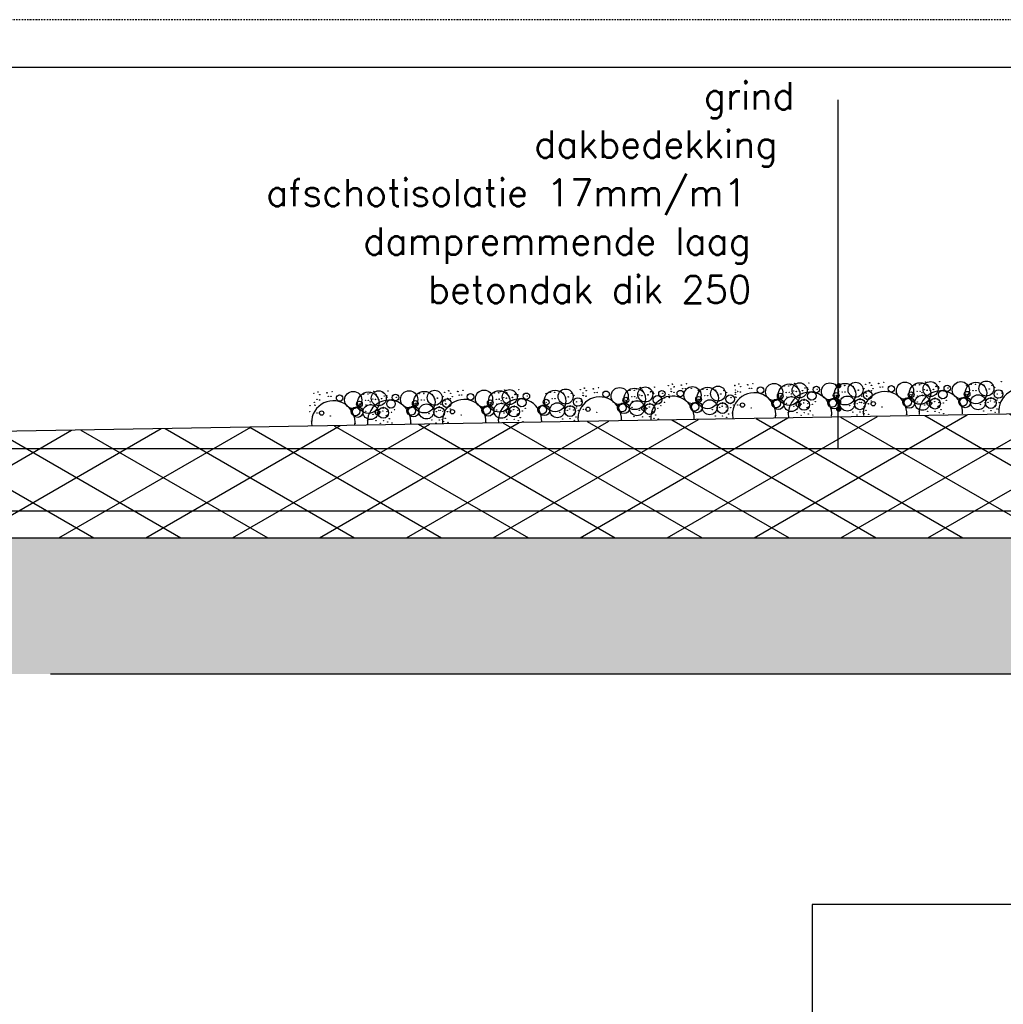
# Model space of a CAD drawing. Extents: x 0 to 297174, y -27731 to 163980.
# Tile 21 of 152: x 179307 to 181118, y -15995 to -14182. Entities that reach past the tile are written whole.
import ezdxf

# ---------------------------------------------------------------- set-up
doc = ezdxf.new("R2010")
doc.units = 0
doc.header["$LTSCALE"] = 5
doc.header["$MEASUREMENT"] = 0
doc.linetypes.add('DASHDOT', pattern=[1, 0.5, -0.25, 0, -0.25])
doc.linetypes.add('DD1', pattern=[2.66667, 1.66667, -0.5, 0, -0.5])
doc.layers.get('0').update_dxf_attribs({"linetype": 'CONTINUOUS'})
for name, color, linetype in [('A--01A1_ACEER', 1, 'CONTINUOUS'), ('A--A21--_F-23-', 9, 'CONTINUOUS'), ('A--A23--_F--3-', 9, 'CONTINUOUS'), ('A--L13D3_VLOEREN', 3, 'CONTINUOUS'), ('A--L21--', 3, 'CONTINUOUS'), ('A--L21--_F-23-', 4, 'CONTINUOUS'), ('A--T$1A-_F123_20', 1, 'CONTINUOUS'), ('A--T01A-25_TEKST', 2, 'CONTINUOUS'), ('STRAMIEN', 8, 'DD1')]:
    doc.layers.add(name, color=color, linetype=linetype)
doc.styles.add('HIEMSTRA', font='romans.shx')

msp = doc.modelspace()

# ---------------------------------------------------------------- hatches: boundary and pattern name
at = {"layer": 'A--A21--_F-23-'}
h = msp.add_hatch(dxfattribs=at)
h.set_pattern_fill('ALFAISO', color=256, scale=80, angle=270, style=0)
h.set_pattern_definition([(210, (347251.225, -117932.34), (-40, 69.282032), []), (150, (347251.225, -117932.34), (40, 69.282032), [])])
h.paths.add_polyline_path([(182244.4, -14889.7), (177388.9, -14972.3), (171968.5, -14873.1), (166588.9, -14972.5), (163120.7, -14873.1), (163120.6, -15136.5), (182243.9, -15136.4)])
at = {"layer": 'A--A23--_F--3-'}
h = msp.add_hatch(dxfattribs=at)
h.set_pattern_fill('ALFABET', color=256, scale=20, angle=1, style=0, pattern_type=2)
h.set_pattern_definition([(134, (225108.11, -110893.12), (86.32078, 83.359), []), (129, (225108.11, -110893.12), (-143.64922, -10.04493), [15, -165]), (184, (225108.11, -110893.12), (30.37155, 149.9312), [12, -132]), (78.5486, (225096.14, -110893.96), (-113.27778, 139.88618), [12.74804, -140.22842]), (132.8158, (225108.81, -110853.13), (-213.99344, -29.37358), [22.5, -247.5]), (82.3644, (225090.98, -110855.57), (-183.50393, 198.05632), [19.12206, -210.3426]), (187.8158, (225108.8, -110853.13), (-183.50378, 198.05647), [18, -198]), (158, (225088.64, -110862.78), (-120.76856, -78.42802), [15, -165]), (213, (225088.64, -110862.78), (-46.12453, 145.8572), [12, -132]), (107.5486, (225078.58, -110869.31), (-166.89315, 67.42906), [12.74804, -140.22842]), (141.5, (225108.113, -110893.12), (-1.26964, 66.611074), [0, -130.4, 0, -134, 0, -132.5]), (171.5, (225108.11, -110893.12), (-51.229207, 79.788568), [0, -76.4, 0, -127.4, 0, -50.5]), (211.5, (225152.706, -110893.9), (-106.826954, -2.64699), [0, -50, 0, -156, 0, -207]), (221.5, (225172.7, -110894.25), (-116.270055, 22.05355), [0, -65, 0, -103.6, 0, -147]), (221.5, (225172.7, -110894.25), (-116.270055, 22.05355), [0, -65, 0, -103.6, 0, -147])])
edge = h.paths.add_edge_path()
edge.add_line((158943.9, -15387.2), (148563.9, -15387.2))
edge.add_line((148563.9, -15387.2), (148563.9, -15137.2))
edge.add_line((148563.9, -15137.2), (182238.9, -15137.2))
edge.add_line((182238.9, -15137.2), (182238.9, -15387.2))
edge.add_line((182238.9, -15387.2), (159513.9, -15387.2))

# ---------------------------------------------------------------- linework, layer by layer
for centre, radius in [((180983.9, -14862.4), 13.8), ((181000.8, -14848.9), 0.331), ((181039.7, -14864.4), 15.8), ((181086.8, -14861.4), 13.8), ((181114.1, -14848.8), 0.331), ((179882.1, -14866.9), 0.331), ((179921, -14882.4), 15.8), ((179968.1, -14879.4), 13.8), ((179958.9, -14866.5), 0.331), ((179959.2, -14867), 0.331), ((179985, -14865.9), 0.331), ((180023.9, -14881.4), 15.8), ((180051.8, -14886.5), 19.8), ((180071, -14878.4), 13.8), ((180096.9, -14865.2), 0.331), ((180097.2, -14865.7), 0.331), ((180113.4, -14866.7), 0.331), ((180113.7, -14867.2), 0.331), ((180123, -14864.6), 0.331), ((180161.9, -14880.1), 15.8), ((180189.8, -14885.2), 19.8), ((180192.5, -14867.2), 0.331), ((180209.1, -14877.1), 13.8), ((180199.8, -14864.2), 0.331), ((180200.1, -14864.7), 0.331), ((180216.3, -14865.7), 0.331), ((180216.6, -14866.2), 0.331), ((180225.9, -14863.6), 0.331), ((180292.7, -14884.2), 19.8), ((180312, -14876.1), 13.8), ((180339.2, -14863.5), 0.331), ((180346.5, -14860.5), 0.331), ((180346.8, -14861), 0.331), ((180349.8, -14865.6), 0.331), ((180350.1, -14865.4), 0.331), ((180363, -14861.9), 0.331), ((180363.3, -14862.4), 0.331), ((180372.6, -14859.9), 0.331), ((180386.5, -14871.9), 5.94), ((180411.5, -14875.3), 15.8), ((180439.4, -14880.5), 19.8), ((180430.3, -14864.7), 0.331), ((180430.4, -14864.6), 0.331), ((180430.6, -14864.6), 0.331), ((180438.5, -14864.5), 0.331), ((180438.6, -14864.5), 0.331), ((180442.1, -14862.5), 0.331), ((180458.7, -14872.3), 13.8), ((180449.4, -14859.5), 0.331), ((180449.7, -14860), 0.331), ((180452.7, -14864.6), 0.331), ((180453, -14864.4), 0.331), ((180453.8, -14866), 0.331), ((180465.9, -14860.9), 0.331), ((180466.2, -14861.4), 0.331), ((180469.1, -14866.6), 0.331), ((180475.5, -14858.9), 0.331), ((180489.4, -14870.9), 5.94), ((180501.2, -14856.2), 0.331), ((180506.1, -14862.1), 0.331), ((180506.2, -14866.8), 0.331), ((180506.7, -14867.3), 0.331), ((180508.5, -14853.3), 0.331), ((180508.8, -14853.8), 0.331), ((180511.8, -14858.4), 0.331), ((180512.1, -14858.2), 0.331), ((180523.2, -14870.7), 5.94), ((180524.9, -14854.7), 0.331), ((180525.2, -14855.2), 0.331), ((180527.7, -14861.6), 0.331), ((180545.6, -14873.7), 15.8), ((180532.4, -14861.5), 0.331), ((180534.6, -14852.7), 0.331), ((180543.4, -14861.2), 0.331), ((180573.5, -14878.9), 19.8), ((180556.6, -14865.5), 0.331), ((180564.3, -14863.1), 0.331), ((180564.5, -14863), 0.331), ((180564.7, -14863), 0.331), ((180572.6, -14862.9), 0.331), ((180572.7, -14862.9), 0.331), ((180592.7, -14870.7), 13.8), ((180587.8, -14864.4), 0.331), ((180603.1, -14865), 0.331), ((180623.6, -14855.8), 0.331), ((180624.9, -14864), 0.331), ((180629.1, -14866.9), 0.331), ((180630.9, -14852.8), 0.331), ((180631.2, -14853.3), 0.331), ((180634.2, -14858), 0.331), ((180634.5, -14857.8), 0.331), ((180647.3, -14854.3), 0.331), ((180647.6, -14854.8), 0.331), ((180650.1, -14861.2), 0.331), ((180654.8, -14861.1), 0.331), ((180657, -14852.2), 0.331), ((180670.8, -14864.3), 5.94), ((180665.8, -14860.7), 0.331), ((180695.9, -14867.7), 15.8), ((180723.7, -14872.8), 19.8), ((180714.6, -14857), 0.331), ((180714.8, -14857), 0.331), ((180715, -14856.9), 0.331), ((180722.8, -14856.9), 0.331), ((180723, -14856.8), 0.331), ((180726.5, -14854.8), 0.331), ((180743, -14864.7), 13.8), ((180732, -14865.8), 0.331), ((180733.7, -14851.8), 0.331), ((180734.1, -14852.3), 0.331), ((180736.7, -14866.9), 0.331), ((180737, -14866.7), 0.331), ((180737.1, -14856.9), 0.331), ((180737.4, -14856.8), 0.331), ((180738.1, -14858.3), 0.331), ((180742.8, -14867.1), 0.331), ((180747.9, -14865.3), 0.331), ((180748.3, -14865.5), 0.331), ((180750.2, -14853.3), 0.331), ((180750.5, -14853.8), 0.331), ((180753, -14860.2), 0.331), ((180757.7, -14860.1), 0.331), ((180765.5, -14874.8), 7.92), ((180758.5, -14862.7), 0.331), ((180758.5, -14862.7), 0.331), ((180759.9, -14851.2), 0.331), ((180773.7, -14863.2), 5.94), ((180768.7, -14859.7), 0.331), ((180775.2, -14862.7), 0.331), ((180798.7, -14866.7), 15.8), ((180826.6, -14871.8), 19.8), ((180817.5, -14856), 0.331), ((180817.7, -14856), 0.331), ((180817.9, -14855.9), 0.331), ((180825.7, -14855.9), 0.331), ((180825.9, -14855.8), 0.331), ((180845.9, -14863.7), 13.8), ((180841, -14857.3), 0.331), ((180845.7, -14866.1), 0.331), ((180850.8, -14864.3), 0.331), ((180851.2, -14864.5), 0.331), ((180868.4, -14873.8), 7.92), ((180861.4, -14861.6), 0.331), ((180861.4, -14861.6), 0.331), ((180864.5, -14853.5), 0.331), ((180870, -14864.6), 0.331), ((180871.8, -14850.5), 0.331), ((180872.1, -14851), 0.331), ((180874.7, -14865.6), 0.331), ((180875, -14865.4), 0.331), ((180875.1, -14855.7), 0.331), ((180875.4, -14855.5), 0.331), ((180878.1, -14861.7), 0.331), ((180888.3, -14852), 0.331), ((180888.6, -14852.5), 0.331), ((180891, -14858.9), 0.331), ((180895.7, -14858.8), 0.331), ((180897.9, -14849.9), 0.331), ((180911.8, -14862), 5.94), ((180906.7, -14858.4), 0.331), ((180936.8, -14865.4), 15.8), ((180964.7, -14870.5), 19.8), ((180955.6, -14854.7), 0.331), ((180955.7, -14854.7), 0.331), ((180955.9, -14854.6), 0.331), ((180959.3, -14866.4), 0.331), ((180963.8, -14854.6), 0.331), ((180963.9, -14854.5), 0.331), ((180964.6, -14866.3), 0.331), ((180967.4, -14852.5), 0.331), ((180972.9, -14863.6), 0.331), ((180974.7, -14849.5), 0.331), ((180975, -14850), 0.331), ((180977.6, -14864.6), 0.331), ((180977.9, -14864.4), 0.331), ((180978, -14854.7), 0.331), ((180978.3, -14854.5), 0.331), ((180979.1, -14856), 0.331), ((180983.7, -14864.8), 0.331), ((180988.9, -14863), 0.331), ((180989.2, -14863.2), 0.331), ((180991.2, -14851), 0.331), ((180991.5, -14851.5), 0.331), ((180993.9, -14857.9), 0.331), ((180994.4, -14856.7), 0.331), ((180998.6, -14857.8), 0.331), ((181006.4, -14872.5), 7.92), ((180999.4, -14860.4), 0.331), ((180999.4, -14860.4), 0.331), ((181014.7, -14861), 5.94), ((181009.6, -14857.4), 0.331), ((181016.2, -14860.4), 0.331), ((181051.1, -14871.9), 5.32), ((181067.6, -14869.5), 19.8), ((181050.7, -14856.1), 0.331), ((181058.4, -14853.7), 0.331), ((181058.6, -14853.7), 0.331), ((181058.8, -14853.6), 0.331), ((181062.2, -14865.4), 0.331), ((181066.7, -14853.6), 0.331), ((181066.8, -14853.5), 0.331), ((181067.5, -14865.3), 0.331), ((181082, -14855), 0.331), ((181086.6, -14863.8), 0.331), ((181091.8, -14862), 0.331), ((181092.1, -14862.2), 0.331), ((181097.3, -14855.7), 0.331), ((181109.3, -14871.5), 7.92), ((181102.3, -14859.4), 0.331), ((181102.3, -14859.4), 0.331), ((181115, -14865.2), 0.331), ((179848.7, -14870.5), 0.331), ((179854.2, -14881.5), 0.331), ((179856, -14867.5), 0.331), ((179856.3, -14868), 0.331), ((179858.9, -14882.6), 0.331), ((179859.2, -14882.4), 0.331), ((179859.3, -14872.6), 0.331), ((179859.6, -14872.5), 0.331), ((179872.5, -14869), 0.331), ((179872.8, -14869.5), 0.331), ((179875.2, -14875.9), 0.331), ((179879.9, -14875.8), 0.331), ((179896, -14878.9), 5.94), ((179891, -14875.4), 0.331), ((179932.4, -14889.9), 5.32), ((179948.9, -14887.5), 19.8), ((179939.8, -14871.7), 0.331), ((179939.9, -14871.7), 0.331), ((179940.1, -14871.6), 0.331), ((179943.5, -14883.4), 0.331), ((179948, -14871.6), 0.331), ((179948.1, -14871.5), 0.331), ((179948.8, -14883.3), 0.331), ((179951.6, -14869.5), 0.331), ((179957.1, -14880.5), 0.331), ((179961.8, -14881.6), 0.331), ((179962.1, -14881.4), 0.331), ((179962.2, -14871.6), 0.331), ((179962.5, -14871.5), 0.331), ((179963.3, -14873), 0.331), ((179967.9, -14881.8), 0.331), ((179973.1, -14880), 0.331), ((179973.4, -14880.2), 0.331), ((179975.4, -14867.9), 0.331), ((179975.7, -14868.4), 0.331), ((179978.1, -14874.9), 0.331), ((179982.8, -14874.8), 0.331), ((179990.6, -14889.5), 7.92), ((179983.6, -14877.3), 0.331), ((179983.6, -14877.3), 0.331), ((179998.9, -14877.9), 5.94), ((179993.8, -14874.4), 0.331), ((180000.4, -14877.4), 0.331), ((180035.3, -14888.9), 5.32), ((180042.7, -14870.7), 0.331), ((180042.8, -14870.6), 0.331), ((180043, -14870.6), 0.331), ((180046.4, -14882.4), 0.331), ((180050.9, -14870.5), 0.331), ((180051, -14870.5), 0.331), ((180051.7, -14882.3), 0.331), ((180066.2, -14872), 0.331), ((180070.8, -14880.8), 0.331), ((180076, -14879), 0.331), ((180076.3, -14879.2), 0.331), ((180093.5, -14888.5), 7.92), ((180086.5, -14876.3), 0.331), ((180086.5, -14876.3), 0.331), ((180089.6, -14868.2), 0.331), ((180090.5, -14884.6), 0.331), ((180095.1, -14879.3), 0.331), ((180099.8, -14880.3), 0.331), ((180100.1, -14880.1), 0.331), ((180100.2, -14870.4), 0.331), ((180100.5, -14870.2), 0.331), ((180103.3, -14876.3), 0.331), ((180116.2, -14873.6), 0.331), ((180120.9, -14873.5), 0.331), ((180136.9, -14876.7), 5.94), ((180131.9, -14873.1), 0.331), ((180173.3, -14887.6), 5.32), ((180180.7, -14869.4), 0.331), ((180180.9, -14869.4), 0.331), ((180181, -14869.3), 0.331), ((180184.4, -14881.1), 0.331), ((180188.9, -14869.3), 0.331), ((180189, -14869.2), 0.331), ((180189.7, -14881), 0.331), ((180193.4, -14883.6), 0.331), ((180198, -14878.2), 0.331), ((180202.7, -14879.3), 0.331), ((180203, -14879.1), 0.331), ((180203.1, -14869.3), 0.331), ((180203.4, -14869.2), 0.331), ((180204.2, -14870.7), 0.331), ((180208.8, -14879.5), 0.331), ((180214, -14877.7), 0.331), ((180214.3, -14877.9), 0.331), ((180219.1, -14872.6), 0.331), ((180219.5, -14871.4), 0.331), ((180223.8, -14872.5), 0.331), ((180231.5, -14887.2), 7.92), ((180224.6, -14875.1), 0.331), ((180224.6, -14875.1), 0.331), ((180239.8, -14875.6), 5.94), ((180234.8, -14872.1), 0.331), ((180241.3, -14875.1), 0.331), ((180276.2, -14886.6), 5.32), ((180275.8, -14870.8), 0.331), ((180283.6, -14868.4), 0.331), ((180283.7, -14868.4), 0.331), ((180283.9, -14868.3), 0.331), ((180287.3, -14880.1), 0.331), ((180291.8, -14868.2), 0.331), ((180291.9, -14868.2), 0.331), ((180292.6, -14880), 0.331), ((180307.1, -14869.7), 0.331), ((180311.7, -14878.5), 0.331), ((180316.9, -14876.7), 0.331), ((180317.2, -14876.9), 0.331), ((180322.4, -14870.4), 0.331), ((180334.4, -14886.2), 7.92), ((180327.5, -14874), 0.331), ((180327.5, -14874), 0.331), ((180340.1, -14879.9), 0.331), ((180340.8, -14884.6), 0.331), ((180344.1, -14869.4), 0.331), ((180344.2, -14874.1), 0.331), ((180344.7, -14874.5), 0.331), ((180349.4, -14875.6), 0.331), ((180349.7, -14875.4), 0.331), ((180365.7, -14868.8), 0.331), ((180370.4, -14868.7), 0.331), ((180381.5, -14868.4), 0.331), ((180422.9, -14882.9), 5.32), ((180422.9, -14882.9), 0.331), ((180422.9, -14882.9), 0.331), ((180443.4, -14897.6), 13.8), ((180434, -14876.3), 0.331), ((180434.9, -14884.9), 0.331), ((180439.3, -14876.2), 0.331), ((180443, -14878.9), 0.331), ((180443.7, -14883.6), 0.331), ((180444.3, -14884.5), 0.331), ((180447.6, -14873.5), 0.331), ((180452.3, -14874.6), 0.331), ((180452.6, -14874.4), 0.331), ((180458.4, -14874.8), 0.331), ((180463.6, -14872.9), 0.331), ((180463.9, -14873.2), 0.331), ((180468.6, -14867.8), 0.331), ((180473.3, -14867.7), 0.331), ((180481.1, -14882.4), 7.92), ((180474.2, -14870.3), 0.331), ((180474.2, -14870.3), 0.331), ((180484.4, -14867.4), 0.331), ((180490.9, -14870.3), 0.331), ((180494, -14878.7), 0.331), ((180502.1, -14872.7), 0.331), ((180502.7, -14877.3), 0.331), ((180503.4, -14878.3), 0.331), ((180511.4, -14868.4), 0.331), ((180511.7, -14868.2), 0.331), ((180557, -14881.3), 5.32), ((180554.4, -14883.9), 0.331), ((180554.4, -14883.9), 0.331), ((180554.4, -14883.9), 0.331), ((180554.4, -14883.9), 0.331), ((180557, -14881.3), 0.331), ((180557, -14881.3), 0.331), ((180577.4, -14896), 13.8), ((180568.1, -14874.8), 0.331), ((180573.4, -14874.7), 0.331), ((180592.5, -14873.2), 0.331), ((180594.8, -14884.1), 0.331), ((180594.8, -14884.1), 0.331), ((180597.7, -14871.3), 0.331), ((180598, -14871.6), 0.331), ((180615.2, -14880.8), 7.92), ((180608.2, -14868.7), 0.331), ((180608.2, -14868.7), 0.331), ((180616.4, -14878.2), 0.331), ((180624.5, -14872.2), 0.331), ((180624.9, -14868.7), 0.331), ((180625.1, -14876.9), 0.331), ((180625.8, -14877.8), 0.331), ((180633.8, -14867.9), 0.331), ((180634.1, -14867.7), 0.331), ((180699.8, -14889), 7.91), ((180704, -14890.1), 9.89), ((180695.3, -14885.1), 0.331), ((180707.3, -14875.2), 5.32), ((180704.7, -14877.8), 0.331), ((180704.7, -14877.8), 0.331), ((180704.7, -14877.8), 0.331), ((180704.7, -14877.8), 0.331), ((180707.1, -14885.5), 0.331), ((180707.1, -14885.5), 0.331), ((180707.1, -14885.5), 0.331), ((180707.1, -14885.5), 0.331), ((180707.3, -14875.2), 0.331), ((180707.3, -14875.2), 0.331), ((180727.7, -14890), 13.8), ((180718.4, -14868.7), 0.331), ((180719.3, -14877.2), 0.331), ((180723.7, -14868.6), 0.331), ((180727.4, -14871.2), 0.331), ((180728, -14875.9), 0.331), ((180728.7, -14876.8), 0.331), ((180751.1, -14891.5), 9.89), ((180745.1, -14878), 0.331), ((180745.1, -14878), 0.331), ((180751, -14883.1), 0.331), ((180751.3, -14881.3), 0.331), ((180756.1, -14882.9), 0.331), ((180763.1, -14882.5), 0.331), ((180763.3, -14882.5), 0.331), ((180802.7, -14888), 7.91), ((180806.9, -14889), 9.89), ((180798.2, -14884), 0.331), ((180810.2, -14874.2), 5.32), ((180807.6, -14876.8), 0.331), ((180807.6, -14876.8), 0.331), ((180807.6, -14876.8), 0.331), ((180807.6, -14876.8), 0.331), ((180810, -14884.5), 0.331), ((180810, -14884.5), 0.331), ((180810, -14884.5), 0.331), ((180810, -14884.5), 0.331), ((180810.2, -14874.2), 0.331), ((180810.2, -14874.2), 0.331), ((180830.6, -14889), 13.8), ((180821.3, -14867.7), 0.331), ((180826.5, -14867.6), 0.331), ((180854, -14890.5), 9.89), ((180848, -14877), 0.331), ((180848, -14877), 0.331), ((180853.9, -14882.1), 0.331), ((180854.2, -14880.3), 0.331), ((180857.3, -14876), 0.331), ((180859, -14881.9), 0.331), ((180865.4, -14869.9), 0.331), ((180866.1, -14874.6), 0.331), ((180866, -14881.5), 0.331), ((180866.2, -14881.5), 0.331), ((180866.7, -14875.5), 0.331), ((180874.7, -14884.5), 0.331), ((180940.8, -14886.7), 7.91), ((180945, -14887.8), 9.89), ((180936.2, -14882.8), 0.331), ((180948.2, -14872.9), 5.32), ((180945.6, -14875.5), 0.331), ((180945.6, -14875.5), 0.331), ((180945.6, -14875.5), 0.331), ((180945.6, -14875.5), 0.331), ((180948, -14883.2), 0.331), ((180948, -14883.2), 0.331), ((180948, -14883.2), 0.331), ((180948, -14883.2), 0.331), ((180948.2, -14872.9), 0.331), ((180948.2, -14872.9), 0.331), ((180968.7, -14887.7), 13.8), ((180960.2, -14874.9), 0.331), ((180968.3, -14868.9), 0.331), ((180969, -14873.6), 0.331), ((180969.6, -14874.5), 0.331), ((180981.4, -14888.5), 3.96), ((180992.1, -14889.2), 9.89), ((180983.3, -14884.5), 0.331), ((180986, -14875.7), 0.331), ((180986, -14875.7), 0.331), ((180991.9, -14880.8), 0.331), ((180992.2, -14879), 0.331), ((180997, -14880.6), 0.331), ((181004.1, -14880.2), 0.331), ((181004.2, -14880.2), 0.331), ((181012.8, -14883.2), 0.331), ((181043.7, -14885.7), 7.91), ((181047.9, -14886.8), 9.89), ((181039.1, -14881.8), 0.331), ((181048.5, -14874.5), 0.331), ((181048.5, -14874.5), 0.331), ((181048.5, -14874.5), 0.331), ((181048.5, -14874.5), 0.331), ((181050.9, -14882.2), 0.331), ((181050.9, -14882.2), 0.331), ((181050.9, -14882.2), 0.331), ((181050.9, -14882.2), 0.331), ((181051.1, -14871.9), 0.331), ((181051.1, -14871.9), 0.331), ((181071.6, -14886.7), 13.8), ((181095, -14888.2), 9.89), ((181086.2, -14883.5), 0.331), ((181088.9, -14874.7), 0.331), ((181088.9, -14874.7), 0.331), ((181094.4, -14884.5), 0.331), ((181094.8, -14879.8), 0.331), ((181095.1, -14878), 0.331), ((181099.9, -14879.6), 0.331), ((181106.5, -14882.4), 0.331), ((181106.9, -14871.2), 0.331), ((181107, -14879.2), 0.331), ((181107.1, -14879.2), 0.331), ((181115.7, -14869.9), 0.331), ((181115.7, -14882.2), 0.331), ((181116.3, -14870.8), 0.331), ((179841.5, -14892.9), 0.331), ((179849.6, -14886.9), 0.331), ((179850.3, -14891.6), 0.331), ((179850.9, -14892.5), 0.331), ((179862.7, -14906.5), 3.96), ((179925, -14903.7), 7.91), ((179929.2, -14904.7), 9.89), ((179920.4, -14899.7), 0.331), ((179929.8, -14892.5), 0.331), ((179929.8, -14892.5), 0.331), ((179929.8, -14892.5), 0.331), ((179929.8, -14892.5), 0.331), ((179932.2, -14900.2), 0.331), ((179932.2, -14900.2), 0.331), ((179932.2, -14900.2), 0.331), ((179932.2, -14900.2), 0.331), ((179932.4, -14889.9), 0.331), ((179932.4, -14889.9), 0.331), ((179952.9, -14904.7), 13.8), ((179944, -14903.1), 0.331), ((179944.4, -14891.9), 0.331), ((179952.5, -14885.9), 0.331), ((179953.2, -14890.6), 0.331), ((179953.8, -14891.5), 0.331), ((179965.6, -14905.5), 3.96), ((179976.3, -14906.2), 9.89), ((179967.5, -14901.5), 0.331), ((179970.2, -14892.7), 0.331), ((179970.2, -14892.7), 0.331), ((179975.7, -14902.5), 0.331), ((179976.1, -14897.8), 0.331), ((179976.4, -14896), 0.331), ((179981.2, -14897.6), 0.331), ((179988.3, -14897.2), 0.331), ((179988.4, -14897.2), 0.331), ((179997, -14900.2), 0.331), ((180027.9, -14902.7), 7.91), ((180032.1, -14903.7), 9.89), ((180023.3, -14898.7), 0.331), ((180032.7, -14891.5), 0.331), ((180032.7, -14891.5), 0.331), ((180032.7, -14891.5), 0.331), ((180032.7, -14891.5), 0.331), ((180035.1, -14899.1), 0.331), ((180035.1, -14899.1), 0.331), ((180035.1, -14899.1), 0.331), ((180035.1, -14899.1), 0.331), ((180035.3, -14888.9), 0.331), ((180035.3, -14888.9), 0.331), ((180055.8, -14903.6), 13.8), ((180079.2, -14905.2), 9.89), ((180070.4, -14900.5), 0.331), ((180073.1, -14891.7), 0.331), ((180073.1, -14891.7), 0.331), ((180078.6, -14901.5), 0.331), ((180079, -14896.8), 0.331), ((180079.3, -14895), 0.331), ((180082, -14901.8), 0.331), ((180082.4, -14890.6), 0.331), ((180084.1, -14896.6), 0.331), ((180086.2, -14903.1), 0.331), ((180091.2, -14896.2), 0.331), ((180091.2, -14889.3), 0.331), ((180091.3, -14896.2), 0.331), ((180091.8, -14890.2), 0.331), ((180099.9, -14899.2), 0.331), ((180103.7, -14904.2), 3.96), ((180165.9, -14901.4), 7.91), ((180170.1, -14902.5), 9.89), ((180161.4, -14897.4), 0.331), ((180170.8, -14890.2), 0.331), ((180170.8, -14890.2), 0.331), ((180170.8, -14890.2), 0.331), ((180170.8, -14890.2), 0.331), ((180173.1, -14897.9), 0.331), ((180173.1, -14897.9), 0.331), ((180173.1, -14897.9), 0.331), ((180173.1, -14897.9), 0.331), ((180173.3, -14887.6), 0.331), ((180173.3, -14887.6), 0.331), ((180193.8, -14902.4), 13.8), ((180184.9, -14900.8), 0.331), ((180185.3, -14889.6), 0.331), ((180194.1, -14888.3), 0.331), ((180194.7, -14889.2), 0.331), ((180197.9, -14903.2), 0.331), ((180206.6, -14903.2), 3.96), ((180207, -14902.8), 0.331), ((180217.2, -14903.9), 9.89), ((180208.4, -14899.2), 0.331), ((180211.1, -14890.4), 0.331), ((180211.1, -14890.4), 0.331), ((180212.1, -14902.6), 0.331), ((180216.6, -14900.2), 0.331), ((180217, -14895.5), 0.331), ((180217.4, -14893.7), 0.331), ((180222.1, -14895.3), 0.331), ((180224.2, -14901.8), 0.331), ((180229.2, -14894.9), 0.331), ((180229.3, -14894.9), 0.331), ((180232.4, -14902.8), 0.331), ((180237.9, -14897.9), 0.331), ((180268.8, -14900.4), 7.91), ((180273, -14901.4), 9.89), ((180264.3, -14896.4), 0.331), ((180273.6, -14889.2), 0.331), ((180273.6, -14889.2), 0.331), ((180273.6, -14889.2), 0.331), ((180273.6, -14889.2), 0.331), ((180276, -14896.9), 0.331), ((180276, -14896.9), 0.331), ((180276, -14896.9), 0.331), ((180276, -14896.9), 0.331), ((180276.2, -14886.6), 0.331), ((180276.2, -14886.6), 0.331), ((180296.7, -14901.4), 13.8), ((180309.9, -14901.8), 0.331), ((180320.1, -14902.9), 9.89), ((180311.3, -14898.2), 0.331), ((180314, -14889.4), 0.331), ((180314, -14889.4), 0.331), ((180315, -14901.5), 0.331), ((180319.5, -14899.2), 0.331), ((180319.9, -14894.5), 0.331), ((180320.3, -14892.7), 0.331), ((180325, -14894.3), 0.331), ((180327.1, -14900.8), 0.331), ((180331.6, -14897.1), 0.331), ((180332, -14885.9), 0.331), ((180332.1, -14893.9), 0.331), ((180332.2, -14893.9), 0.331), ((180335.3, -14901.8), 0.331), ((180340.8, -14896.9), 0.331), ((180341.4, -14885.5), 0.331), ((180344.6, -14899.5), 0.331), ((180349.4, -14900.1), 0.331), ((180353.3, -14899.5), 3.96), ((180415.5, -14896.7), 7.91), ((180419.7, -14897.7), 9.89), ((180411, -14892.7), 0.331), ((180420.3, -14885.5), 0.331), ((180420.3, -14885.5), 0.331), ((180420.3, -14885.5), 0.331), ((180420.3, -14885.5), 0.331), ((180422.7, -14893.1), 0.331), ((180422.7, -14893.1), 0.331), ((180422.7, -14893.1), 0.331), ((180422.7, -14893.1), 0.331), ((180428.4, -14902.1), 0.331), ((180434.5, -14896.1), 0.331), ((180447.5, -14898.5), 0.331), ((180448, -14901.7), 0.331), ((180452.3, -14899.1), 0.331), ((180456.2, -14898.5), 3.96), ((180456.2, -14902.7), 0.331), ((180456.6, -14898), 0.331), ((180466.8, -14899.2), 9.89), ((180458, -14894.4), 0.331), ((180460.7, -14885.7), 0.331), ((180460.7, -14885.7), 0.331), ((180461.7, -14897.8), 0.331), ((180466.2, -14895.5), 0.331), ((180466.6, -14890.7), 0.331), ((180467, -14888.9), 0.331), ((180471.7, -14890.5), 0.331), ((180473.8, -14897.1), 0.331), ((180474.8, -14903.1), 0.331), ((180478.8, -14890.1), 0.331), ((180478.9, -14890.2), 0.331), ((180482, -14898.1), 0.331), ((180487.5, -14893.2), 0.331), ((180494.1, -14886.6), 0.331), ((180494.2, -14886.7), 0.331), ((180549.6, -14895.1), 7.91), ((180553.8, -14896.1), 9.89), ((180545, -14891.1), 0.331), ((180556.8, -14891.5), 0.331), ((180556.8, -14891.5), 0.331), ((180556.8, -14891.5), 0.331), ((180556.8, -14891.5), 0.331), ((180562.5, -14900.5), 0.331), ((180582, -14900.1), 0.331), ((180590.3, -14901.2), 0.331), ((180590.6, -14896.4), 0.331), ((180600.8, -14897.6), 9.89), ((180592, -14892.8), 0.331), ((180595.7, -14896.2), 0.331), ((180600.3, -14893.9), 0.331), ((180600.7, -14889.1), 0.331), ((180601, -14887.3), 0.331), ((180605.8, -14888.9), 0.331), ((180607.8, -14895.5), 0.331), ((180608.8, -14901.5), 0.331), ((180612.8, -14888.6), 0.331), ((180613, -14888.6), 0.331), ((180616, -14889.4), 0.331), ((180616.1, -14896.5), 0.331), ((180621.6, -14891.6), 0.331), ((180629, -14891.9), 0.331), ((180633.7, -14892.4), 0.331), ((180637.6, -14891.8), 3.96), ((180653.8, -14897.5), 0.331), ((180712.8, -14894.4), 0.331), ((180718.9, -14888.4), 0.331), ((180731.9, -14890.8), 0.331), ((180732.3, -14894.1), 0.331), ((180736.6, -14891.4), 0.331), ((180740.5, -14890.8), 3.96), ((180740.6, -14895.1), 0.331), ((180740.9, -14890.4), 0.331), ((180742.3, -14886.8), 0.331), ((180746, -14890.2), 0.331), ((180750.6, -14887.8), 0.331), ((180756.7, -14896.5), 0.331), ((180758.1, -14889.4), 0.331), ((180759.1, -14895.5), 0.331), ((180762.2, -14902.4), 0.331), ((180762.5, -14902.5), 0.331), ((180766.4, -14890.4), 0.331), ((180771.8, -14885.5), 0.331), ((180815.7, -14893.4), 0.331), ((180835.2, -14893.1), 0.331), ((180843.5, -14894.1), 0.331), ((180843.8, -14889.4), 0.331), ((180845.2, -14885.8), 0.331), ((180848.9, -14889.1), 0.331), ((180853.5, -14886.8), 0.331), ((180856.9, -14887.1), 0.331), ((180861, -14888.4), 0.331), ((180862, -14894.5), 0.331), ((180865.1, -14901.4), 0.331), ((180865.4, -14901.5), 0.331), ((180869.3, -14889.4), 0.331), ((180869.9, -14889.6), 0.331), ((180874.7, -14890.1), 0.331), ((180878.5, -14889.5), 3.96), ((180894.8, -14895.2), 0.331), ((180953.7, -14892.1), 0.331), ((180959.8, -14886.1), 0.331), ((180963.1, -14903.1), 0.331), ((180963.1, -14903.1), 0.331), ((180963.1, -14903.1), 0.331), ((180963.1, -14903.1), 0.331), ((180972.8, -14888.6), 0.331), ((180973.2, -14891.8), 0.331), ((180977.6, -14889.1), 0.331), ((180978.8, -14903.6), 0.331), ((180981.5, -14892.8), 0.331), ((180981.9, -14888.1), 0.331), ((180987, -14887.9), 0.331), ((180991.5, -14885.5), 0.331), ((180992.3, -14903.3), 0.331), ((180997.7, -14894.2), 0.331), ((180999.1, -14887.1), 0.331), ((181000.1, -14893.2), 0.331), ((181003.2, -14900.1), 0.331), ((181003.4, -14900.2), 0.331), ((181007.3, -14888.1), 0.331), ((181056.6, -14891.1), 0.331), ((181076.1, -14890.8), 0.331), ((181081.7, -14902.6), 0.331), ((181084.4, -14891.8), 0.331), ((181084.8, -14887.1), 0.331), ((181089.9, -14886.9), 0.331), ((181095.2, -14902.3), 0.331), ((181102, -14886.1), 0.331), ((181103, -14892.2), 0.331), ((181106.1, -14899.1), 0.331), ((181106.3, -14899.2), 0.331), ((181109.7, -14899.4), 0.331), ((181109.7, -14899.4), 0.331), ((181109.7, -14899.4), 0.331), ((181109.7, -14899.4), 0.331), ((181110.2, -14887.1), 0.331), ((179841.1, -14904.1), 0.331), ((179844.4, -14921.1), 0.331), ((179844.4, -14921.1), 0.331), ((179844.4, -14921.1), 0.331), ((179844.4, -14921.1), 0.331), ((179854.1, -14906.5), 0.331), ((179858.9, -14907.1), 0.331), ((179879, -14912.1), 0.331), ((179937.9, -14909.1), 0.331), ((179947.3, -14920.1), 0.331), ((179947.3, -14920.1), 0.331), ((179947.3, -14920.1), 0.331), ((179947.3, -14920.1), 0.331), ((179957, -14905.5), 0.331), ((179957.4, -14908.8), 0.331), ((179961.8, -14906.1), 0.331), ((179963, -14920.6), 0.331), ((179965.7, -14909.8), 0.331), ((179966.1, -14905.1), 0.331), ((179971.2, -14904.8), 0.331), ((179976.5, -14920.3), 0.331), ((179981.9, -14911.1), 0.331), ((179983.3, -14904.1), 0.331), ((179984.3, -14910.2), 0.331), ((179987.4, -14917.1), 0.331), ((179987.6, -14917.2), 0.331), ((179991.5, -14905.1), 0.331), ((180040.8, -14908.1), 0.331), ((180060.3, -14907.7), 0.331), ((180065.9, -14919.6), 0.331), ((180068.6, -14908.8), 0.331), ((180069, -14904.1), 0.331), ((180074.1, -14903.8), 0.331), ((180079.4, -14919.3), 0.331), ((180085.3, -14918.8), 0.331), ((180085.3, -14918.8), 0.331), ((180085.3, -14918.8), 0.331), ((180085.3, -14918.8), 0.331), ((180087.2, -14909.1), 0.331), ((180090.3, -14916.1), 0.331), ((180090.5, -14916.2), 0.331), ((180094.4, -14904.1), 0.331), ((180095, -14904.2), 0.331), ((180099.8, -14904.8), 0.331), ((180119.9, -14909.9), 0.331), ((180178.8, -14906.8), 0.331), ((180188.2, -14917.8), 0.331), ((180188.2, -14917.8), 0.331), ((180188.2, -14917.8), 0.331), ((180188.2, -14917.8), 0.331), ((180198.4, -14906.5), 0.331), ((180202.7, -14903.8), 0.331), ((180203.9, -14918.3), 0.331), ((180206.6, -14907.5), 0.331), ((180217.4, -14918), 0.331), ((180222.8, -14908.8), 0.331), ((180225.1, -14920.8), 0.331), ((180225.2, -14907.9), 0.331), ((180228.3, -14914.8), 0.331), ((180228.5, -14914.9), 0.331), ((180281.7, -14905.8), 0.331), ((180301.3, -14905.5), 0.331), ((180306.8, -14917.3), 0.331), ((180309.5, -14906.5), 0.331), ((180320.3, -14917), 0.331), ((180328, -14919.8), 0.331), ((180328.1, -14906.9), 0.331), ((180331.2, -14913.8), 0.331), ((180331.4, -14913.9), 0.331), ((180334.9, -14914.1), 0.331), ((180334.9, -14914.1), 0.331), ((180334.9, -14914.1), 0.331), ((180334.9, -14914.1), 0.331), ((180369.5, -14905.1), 0.331), ((180414.7, -14919.1), 0.331), ((180437.8, -14913), 0.331), ((180437.8, -14913), 0.331), ((180437.8, -14913), 0.331), ((180437.8, -14913), 0.331), ((180453.5, -14913.5), 0.331), ((180467, -14913.3), 0.331), ((180472.4, -14904.1), 0.331), ((180474.7, -14916.1), 0.331), ((180477.9, -14910.1), 0.331), ((180478.1, -14910.1), 0.331), ((180483, -14917.7), 0.331), ((180587.6, -14911.9), 0.331), ((180601.1, -14911.7), 0.331), ((180608.8, -14914.5), 0.331), ((180611.9, -14908.5), 0.331), ((180612.2, -14908.5), 0.331), ((180619.2, -14906.4), 0.331), ((180619.2, -14906.4), 0.331), ((180619.2, -14906.4), 0.331), ((180619.2, -14906.4), 0.331), ((180699, -14911.4), 0.331), ((180722.1, -14905.4), 0.331), ((180722.1, -14905.4), 0.331), ((180722.1, -14905.4), 0.331), ((180722.1, -14905.4), 0.331), ((180737.9, -14905.9), 0.331), ((180745.6, -14911), 0.331), ((180751.4, -14905.6), 0.331), ((180759.1, -14908.4), 0.331), ((180767.3, -14910), 0.331), ((180801.9, -14910.4), 0.331), ((180840.8, -14904.9), 0.331), ((180848.5, -14910), 0.331), ((180854.3, -14904.6), 0.331), ((180860.2, -14904.1), 0.331), ((180860.2, -14904.1), 0.331), ((180860.2, -14904.1), 0.331), ((180860.2, -14904.1), 0.331), ((180862, -14907.4), 0.331), ((180870.2, -14909), 0.331), ((180940, -14909.1), 0.331), ((181000, -14906.1), 0.331), ((181008.2, -14907.7), 0.331), ((181102.9, -14905.1), 0.331), ((179924.2, -14926.1), 0.331), ((179970.7, -14925.7), 0.331), ((179984.2, -14923.1), 0.331), ((179992.4, -14924.7), 0.331), ((180027.1, -14925.1), 0.331), ((180073.6, -14924.7), 0.331), ((180087.1, -14922.1), 0.331), ((180095.3, -14923.7), 0.331), ((180165.1, -14923.8), 0.331), ((180233.4, -14922.4), 0.331)]:
    msp.add_circle(centre, radius)
for centre, start, end in [((180900.1, -14907), 355.9597, 186.2125), ((181003, -14905.9), 357.3157, 184.8565), ((181149.7, -14902.2), 355.9597, 186.2125), ((179884.3, -14923.9), 352.6792, 189.4929), ((179987.2, -14922.9), 354.0435, 188.1287), ((180125.2, -14921.6), 355.9597, 186.2125), ((180228.1, -14920.6), 357.3157, 184.8565), ((180374.8, -14916.9), 355.9597, 186.2125), ((180508.8, -14915.3), 357.3156, 184.8565), ((180659.1, -14909.2), 352.6792, 189.4929), ((180762, -14908.2), 354.0435, 188.1287)]:
    msp.add_arc(centre, 40, start, end)
at = {"layer": 'A--01A1_ACEER'}
msp.add_line((182199.6, -14270.3), (148609.5, -14270.3), dxfattribs=at)
at = {"layer": 'A--01A1_ACEER', "ltscale": 10}
msp.add_lwpolyline([(180765.8, -17836.3), (182790.8, -17836.3), (182790.8, -15811.3), (180765.8, -15811.3)], close=True, dxfattribs=at)
at = {"layer": 'A--L13D3_VLOEREN'}
for p, q in [((182243.9, -14972.3), (148553.8, -14976.9)), ((182236.9, -15087.2), (148553.8, -15087))]:
    msp.add_line(p, q, dxfattribs=at)
at = {"layer": 'A--L21--'}
for p, q in [((182244.4, -14889.7), (177388.9, -14972.3)), ((163120.6, -15136.5), (182243.9, -15136.4))]:
    msp.add_line(p, q, dxfattribs=at)
at = {"layer": 'A--L21--_F-23-', "linetype": 'Continuous'}
msp.add_lwpolyline([(182243.9, -15387.2), (179363.9, -15387.2)], dxfattribs=at)
at = {"layer": 'A--T$1A-_F123_20', "const_width": 4.75}
for points in [[(180812.3, -14856.3, -1), (180817.5, -14856.3, -1)], [(180812.3, -14885.9, -1), (180817.5, -14885.9, -1)], [(180812.3, -14899.2, -1), (180817.5, -14899.2, -1)]]:
    msp.add_lwpolyline(points, format="xyb", close=True, dxfattribs=at)
at = {"layer": 'A--T01A-25_TEKST'}
msp.add_line((180813.1, -14329.9), (180813.2, -14972.5), dxfattribs=at)
at = {"layer": 'STRAMIEN', "linetype": 'DASHDOT'}
for p, q in [((204639.8, -14182.2), (141598.3, -14182.2)), ((204644, -15137.2), (141263.9, -15137.2))]:
    msp.add_line(p, q, dxfattribs=at)

# ---------------------------------------------------------------- texts
at = {"layer": 'A--T01A-25_TEKST', "style": 'HIEMSTRA'}
for s, p in [('grind', (180566.4, -14347.3)), ('dakbedekking', (180254, -14436.5)), ('afschotisolatie 17mm/m1', (179760.7, -14525.7)), ('dampremmende laag', (179939.3, -14614.9)), ('betondak dik 250', (180058.3, -14704.1))]:
    msp.add_text(s, height=50, dxfattribs=at).set_placement(p)

doc.saveas('drawing.dxf')
